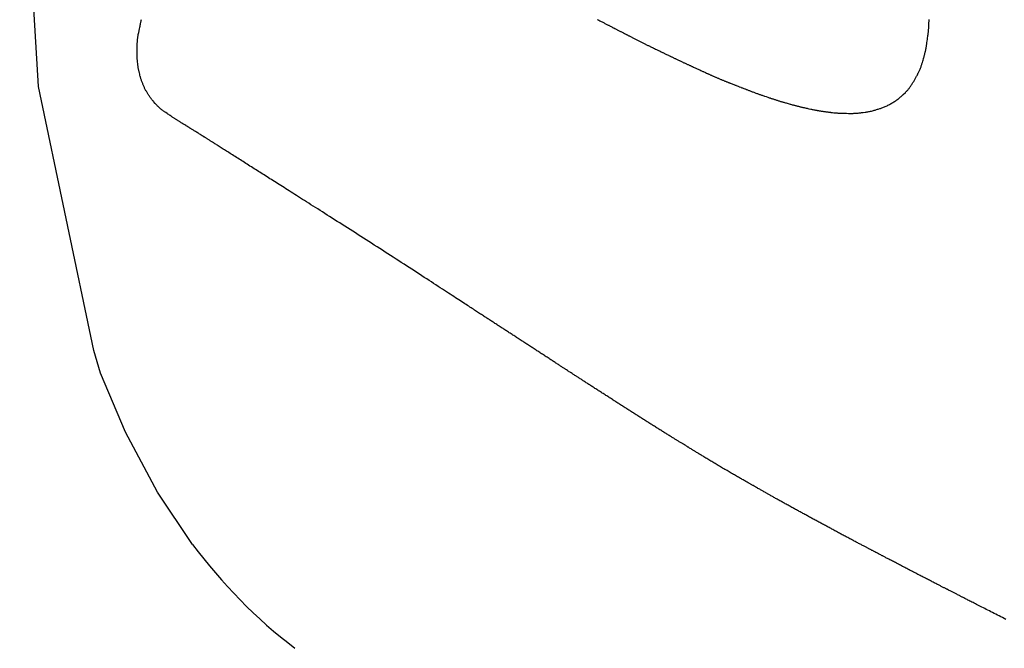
# Model space of a CAD drawing. Header units: millimetres. Extents: x -4577 to 1032787, y -66234 to 201209.
# Tile 77 of 256: x 3759.94 to 3761.84, y -8949.71 to -8948.5. Entities that reach past the tile are written whole.
import ezdxf

# ---------------------------------------------------------------- set-up
doc = ezdxf.new("R2010")
doc.units = ezdxf.units.MM
doc.linetypes.add('510_5_2OG_ELT_1004$0$11-07-22_DS_2OG$0$AUSGEZOGEN', pattern=[0])
doc.layers.add('510_5_2OG_ELT_1004$0$11-07-22_DS_2OG$0$EBENE_1', color=8, linetype='510_5_2OG_ELT_1004$0$11-07-22_DS_2OG$0$AUSGEZOGEN')

# ---------------------------------------------------------------- blocks, each defined once
blk = doc.blocks.new('510_5_2OG_ELT_1004')
at = {"layer": '510_5_2OG_ELT_1004$0$11-07-22_DS_2OG$0$EBENE_1'}
for p, q in [((3759.9747, -8948.5785), (3759.938, -8947.99)), ((3760.0814, -8949.0886), (3759.9747, -8948.5785)), ((3760.094, -8949.1323), (3760.0814, -8949.0886)), ((3760.1424, -8949.2465), (3760.094, -8949.1323)), ((3760.2045, -8949.3627), (3760.1424, -8949.2465)), ((3760.2721, -8949.4635), (3760.2045, -8949.3627))]:
    blk.add_line(p, q, dxfattribs=at)
for points in [[(3761.8446, -8949.6084), (3761.8413, -8949.6068), (3761.838, -8949.6051), (3761.8348, -8949.6034), (3761.8315, -8949.6017), (3761.8283, -8949.6001), (3761.8251, -8949.5985), (3761.822, -8949.5969), (3761.8189, -8949.5953), (3761.8158, -8949.5937), (3761.8128, -8949.5922), (3761.8098, -8949.5907), (3761.8069, -8949.5892), (3761.804, -8949.5877), (3761.8013, -8949.5863), (3761.7985, -8949.5849), (3761.7958, -8949.5835), (3761.7932, -8949.5822), (3761.7907, -8949.5809), (3761.7882, -8949.5796), (3761.7859, -8949.5784), (3761.7836, -8949.5772), (3761.7813, -8949.5761), (3761.7792, -8949.575), (3761.7771, -8949.5739), (3761.7752, -8949.5729), (3761.7733, -8949.572), (3761.7715, -8949.5711), (3761.7699, -8949.5702), (3761.7682, -8949.5694), (3761.7667, -8949.5686), (3761.7652, -8949.5678), (3761.7638, -8949.5671), (3761.7625, -8949.5664), (3761.7612, -8949.5658), (3761.76, -8949.5652), (3761.7589, -8949.5646), (3761.7578, -8949.564), (3761.7568, -8949.5635), (3761.7558, -8949.563), (3761.7548, -8949.5625), (3761.7531, -8949.5616), (3761.7515, -8949.5608), (3761.75, -8949.56), (3761.7486, -8949.5593), (3761.7473, -8949.5586), (3761.746, -8949.558), (3761.7448, -8949.5573), (3761.7435, -8949.5567), (3761.7423, -8949.5561), (3761.741, -8949.5554), (3761.7397, -8949.5547), (3761.7383, -8949.554), (3761.7369, -8949.5533), (3761.7353, -8949.5525), (3761.7337, -8949.5517), (3761.732, -8949.5508), (3761.7311, -8949.5503), (3761.7301, -8949.5498), (3761.7292, -8949.5493), (3761.7281, -8949.5488), (3761.7271, -8949.5483), (3761.726, -8949.5477), (3761.7249, -8949.5472), (3761.7237, -8949.5466), (3761.7225, -8949.5459), (3761.7212, -8949.5453), (3761.7199, -8949.5446), (3761.7186, -8949.5439), (3761.7172, -8949.5432), (3761.7157, -8949.5425), (3761.7142, -8949.5417), (3761.7127, -8949.5409), (3761.7111, -8949.5401), (3761.7094, -8949.5392), (3761.7077, -8949.5384), (3761.706, -8949.5375), (3761.7043, -8949.5366), (3761.7025, -8949.5357), (3761.7007, -8949.5347), (3761.6988, -8949.5338), (3761.6969, -8949.5328), (3761.695, -8949.5318), (3761.6931, -8949.5308), (3761.6911, -8949.5298), (3761.6891, -8949.5288), (3761.6871, -8949.5278), (3761.6851, -8949.5267), (3761.683, -8949.5257), (3761.681, -8949.5246), (3761.6789, -8949.5235), (3761.6768, -8949.5225), (3761.6747, -8949.5214), (3761.6726, -8949.5203), (3761.6705, -8949.5192), (3761.6683, -8949.5181), (3761.6662, -8949.517), (3761.6641, -8949.5159), (3761.6619, -8949.5148), (3761.6598, -8949.5137), (3761.6576, -8949.5126), (3761.6555, -8949.5114), (3761.6534, -8949.5103), (3761.6513, -8949.5092), (3761.6492, -8949.5081), (3761.6471, -8949.5071), (3761.645, -8949.506), (3761.6429, -8949.5049), (3761.6409, -8949.5038), (3761.6389, -8949.5028), (3761.6369, -8949.5018), (3761.6349, -8949.5007), (3761.633, -8949.4997), (3761.6311, -8949.4987), (3761.6292, -8949.4977), (3761.6274, -8949.4968), (3761.6256, -8949.4959), (3761.6238, -8949.4949), (3761.6221, -8949.494), (3761.6204, -8949.4932), (3761.6188, -8949.4923), (3761.6172, -8949.4915), (3761.6157, -8949.4907), (3761.6142, -8949.4899), (3761.6128, -8949.4892), (3761.6114, -8949.4884), (3761.6101, -8949.4878), (3761.6089, -8949.4871), (3761.6077, -8949.4865), (3761.6066, -8949.4859), (3761.6056, -8949.4854), (3761.6046, -8949.4848), (3761.6028, -8949.4839), (3761.6012, -8949.4831), (3761.5998, -8949.4824), (3761.5986, -8949.4817), (3761.5967, -8949.4807), (3761.5953, -8949.48), (3761.5936, -8949.4791), (3761.5915, -8949.478), (3761.5904, -8949.4774), (3761.5889, -8949.4767), (3761.588, -8949.4762), (3761.587, -8949.4756), (3761.5857, -8949.475), (3761.5844, -8949.4743), (3761.5819, -8949.473), (3761.581, -8949.4725), (3761.5801, -8949.472), (3761.5791, -8949.4715), (3761.578, -8949.4709), (3761.5769, -8949.4703), (3761.5757, -8949.4697), (3761.5745, -8949.4691), (3761.5732, -8949.4684), (3761.5719, -8949.4677), (3761.5706, -8949.467), (3761.5692, -8949.4663), (3761.5677, -8949.4655), (3761.5663, -8949.4648), (3761.5648, -8949.464), (3761.5632, -8949.4632), (3761.5617, -8949.4624), (3761.5601, -8949.4615), (3761.5584, -8949.4607), (3761.5568, -8949.4598), (3761.5551, -8949.4589), (3761.5534, -8949.458), (3761.5517, -8949.4571), (3761.55, -8949.4562), (3761.5482, -8949.4553), (3761.5465, -8949.4543), (3761.5447, -8949.4534), (3761.5429, -8949.4525), (3761.5411, -8949.4515), (3761.5393, -8949.4505), (3761.5375, -8949.4496), (3761.5357, -8949.4486), (3761.5339, -8949.4477), (3761.532, -8949.4467), (3761.5302, -8949.4457), (3761.5284, -8949.4448), (3761.5266, -8949.4438), (3761.5248, -8949.4428), (3761.523, -8949.4418), (3761.5212, -8949.4409), (3761.5194, -8949.4399), (3761.5175, -8949.4389), (3761.5157, -8949.438), (3761.5139, -8949.437), (3761.5121, -8949.436), (3761.5103, -8949.435), (3761.5085, -8949.4341), (3761.5067, -8949.4331), (3761.5049, -8949.4321), (3761.5031, -8949.4311), (3761.5013, -8949.4302), (3761.4995, -8949.4292), (3761.4977, -8949.4282), (3761.4958, -8949.4272), (3761.494, -8949.4263), (3761.4922, -8949.4253), (3761.4904, -8949.4243), (3761.4886, -8949.4233), (3761.4868, -8949.4223), (3761.485, -8949.4214), (3761.4832, -8949.4204), (3761.4814, -8949.4194), (3761.4796, -8949.4184), (3761.4778, -8949.4175), (3761.476, -8949.4165), (3761.4742, -8949.4155), (3761.4724, -8949.4145), (3761.4705, -8949.4135), (3761.4687, -8949.4126), (3761.4669, -8949.4116), (3761.4651, -8949.4106), (3761.4633, -8949.4096), (3761.4615, -8949.4086), (3761.4597, -8949.4077), (3761.4579, -8949.4067), (3761.4561, -8949.4057), (3761.4543, -8949.4047), (3761.4525, -8949.4037), (3761.4507, -8949.4028), (3761.4489, -8949.4018), (3761.4471, -8949.4008), (3761.4453, -8949.3998), (3761.4435, -8949.3988), (3761.4417, -8949.3978), (3761.4399, -8949.3968), (3761.4381, -8949.3959), (3761.4363, -8949.3949), (3761.4345, -8949.3939), (3761.4327, -8949.3929), (3761.4309, -8949.3919), (3761.4291, -8949.3909), (3761.4273, -8949.3899), (3761.4255, -8949.3889), (3761.4237, -8949.3879), (3761.4219, -8949.3869), (3761.4201, -8949.3859), (3761.4183, -8949.3849), (3761.4165, -8949.384), (3761.4148, -8949.383), (3761.413, -8949.382), (3761.4113, -8949.381), (3761.4095, -8949.38), (3761.4078, -8949.3791), (3761.4061, -8949.3781), (3761.4044, -8949.3772), (3761.4028, -8949.3763), (3761.4012, -8949.3754), (3761.3996, -8949.3745), (3761.398, -8949.3736), (3761.3964, -8949.3727), (3761.3949, -8949.3719), (3761.3934, -8949.371), (3761.392, -8949.3702), (3761.3906, -8949.3694), (3761.3892, -8949.3686), (3761.3879, -8949.3679), (3761.3866, -8949.3671), (3761.3853, -8949.3664), (3761.3841, -8949.3658), (3761.383, -8949.3651), (3761.3818, -8949.3645), (3761.3808, -8949.3639), (3761.3798, -8949.3633), (3761.3788, -8949.3628), (3761.3771, -8949.3618), (3761.3755, -8949.3609), (3761.3741, -8949.3601), (3761.3729, -8949.3594), (3761.3718, -8949.3588), (3761.3701, -8949.3578), (3761.3688, -8949.3571), (3761.367, -8949.356), (3761.3655, -8949.3552), (3761.3646, -8949.3547), (3761.3625, -8949.3535), (3761.3616, -8949.353), (3761.3606, -8949.3524), (3761.3593, -8949.3517), (3761.3579, -8949.3509), (3761.3563, -8949.35), (3761.3554, -8949.3495), (3761.3545, -8949.349), (3761.3535, -8949.3484), (3761.3524, -8949.3478), (3761.3513, -8949.3472), (3761.3501, -8949.3465), (3761.3489, -8949.3458), (3761.3475, -8949.3451), (3761.3462, -8949.3443), (3761.3447, -8949.3435), (3761.3432, -8949.3426), (3761.3417, -8949.3417), (3761.3401, -8949.3408), (3761.3385, -8949.3399), (3761.3368, -8949.339), (3761.3351, -8949.338), (3761.3333, -8949.337), (3761.3315, -8949.3359), (3761.3297, -8949.3349), (3761.3278, -8949.3338), (3761.3259, -8949.3327), (3761.324, -8949.3316), (3761.322, -8949.3305), (3761.32, -8949.3293), (3761.318, -8949.3282), (3761.316, -8949.327), (3761.3139, -8949.3258), (3761.3118, -8949.3246), (3761.3098, -8949.3234), (3761.3077, -8949.3222), (3761.3056, -8949.321), (3761.3035, -8949.3197), (3761.3013, -8949.3185), (3761.2992, -8949.3173), (3761.2971, -8949.316), (3761.295, -8949.3148), (3761.2929, -8949.3135), (3761.2908, -8949.3123), (3761.2887, -8949.311), (3761.2866, -8949.3098), (3761.2845, -8949.3085), (3761.2824, -8949.3073), (3761.2804, -8949.306), (3761.2783, -8949.3048), (3761.2763, -8949.3036), (3761.2743, -8949.3024), (3761.2723, -8949.3012), (3761.2704, -8949.3), (3761.2685, -8949.2989), (3761.2666, -8949.2977), (3761.2647, -8949.2966), (3761.2629, -8949.2955), (3761.2611, -8949.2944), (3761.2594, -8949.2933), (3761.2576, -8949.2923), (3761.256, -8949.2912), (3761.2543, -8949.2902), (3761.2527, -8949.2893), (3761.2512, -8949.2883), (3761.2497, -8949.2874), (3761.2483, -8949.2865), (3761.2469, -8949.2857), (3761.2455, -8949.2849), (3761.2443, -8949.2841), (3761.2431, -8949.2833), (3761.2419, -8949.2826), (3761.2408, -8949.2819), (3761.2397, -8949.2813), (3761.2388, -8949.2807), (3761.2378, -8949.2801), (3761.2361, -8949.279), (3761.2346, -8949.2781), (3761.2332, -8949.2773), (3761.232, -8949.2765), (3761.2309, -8949.2758), (3761.2299, -8949.2753), (3761.2283, -8949.2743), (3761.227, -8949.2734), (3761.2258, -8949.2727), (3761.2247, -8949.272), (3761.2234, -8949.2713), (3761.2212, -8949.2699), (3761.2203, -8949.2694), (3761.2194, -8949.2688), (3761.2182, -8949.2681), (3761.217, -8949.2673), (3761.2156, -8949.2665), (3761.2133, -8949.265), (3761.2124, -8949.2645), (3761.2115, -8949.2639), (3761.2105, -8949.2633), (3761.2095, -8949.2627), (3761.2085, -8949.2621), (3761.2074, -8949.2614), (3761.2062, -8949.2607), (3761.205, -8949.2599), (3761.2038, -8949.2592), (3761.2025, -8949.2584), (3761.2011, -8949.2576), (3761.1998, -8949.2567), (3761.1984, -8949.2559), (3761.1969, -8949.255), (3761.1955, -8949.2541), (3761.194, -8949.2532), (3761.1925, -8949.2522), (3761.1909, -8949.2512), (3761.1893, -8949.2503), (3761.1877, -8949.2493), (3761.1861, -8949.2483), (3761.1844, -8949.2472), (3761.1827, -8949.2462), (3761.181, -8949.2452), (3761.1793, -8949.2441), (3761.1776, -8949.243), (3761.1759, -8949.2419), (3761.1741, -8949.2409), (3761.1724, -8949.2398), (3761.1706, -8949.2387), (3761.1688, -8949.2376), (3761.1671, -8949.2365), (3761.1653, -8949.2353), (3761.1635, -8949.2342), (3761.1617, -8949.2331), (3761.16, -8949.232), (3761.1582, -8949.2309), (3761.1564, -8949.2298), (3761.1546, -8949.2286), (3761.1529, -8949.2275), (3761.1511, -8949.2264), (3761.1493, -8949.2253), (3761.1475, -8949.2242), (3761.1458, -8949.223), (3761.144, -8949.2219), (3761.1422, -8949.2208), (3761.1405, -8949.2197), (3761.1387, -8949.2185), (3761.1369, -8949.2174), (3761.1351, -8949.2163), (3761.1334, -8949.2152), (3761.1316, -8949.214), (3761.1298, -8949.2129), (3761.1281, -8949.2118), (3761.1263, -8949.2106), (3761.1245, -8949.2095), (3761.1228, -8949.2084), (3761.121, -8949.2073), (3761.1192, -8949.2061), (3761.1174, -8949.205), (3761.1157, -8949.2039), (3761.1139, -8949.2027), (3761.1121, -8949.2016), (3761.1104, -8949.2005), (3761.1086, -8949.1993), (3761.1068, -8949.1982), (3761.1051, -8949.1971), (3761.1033, -8949.1959), (3761.1015, -8949.1948), (3761.0998, -8949.1937), (3761.098, -8949.1926), (3761.0962, -8949.1914), (3761.0945, -8949.1903), (3761.0927, -8949.1892), (3761.0909, -8949.188), (3761.0892, -8949.1869), (3761.0874, -8949.1858), (3761.0856, -8949.1846), (3761.0839, -8949.1835), (3761.0821, -8949.1824), (3761.0803, -8949.1812), (3761.0786, -8949.1801), (3761.0768, -8949.179), (3761.075, -8949.1778), (3761.0733, -8949.1767), (3761.0715, -8949.1756), (3761.0697, -8949.1744), (3761.068, -8949.1733), (3761.0662, -8949.1722), (3761.0644, -8949.171), (3761.0627, -8949.1699), (3761.0609, -8949.1688), (3761.0591, -8949.1676), (3761.0574, -8949.1665), (3761.0556, -8949.1654), (3761.0538, -8949.1642), (3761.0521, -8949.1631), (3761.0503, -8949.162), (3761.0486, -8949.1608), (3761.0469, -8949.1597), (3761.0451, -8949.1586), (3761.0434, -8949.1575), (3761.0417, -8949.1564), (3761.0401, -8949.1553), (3761.0384, -8949.1543), (3761.0368, -8949.1532), (3761.0352, -8949.1522), (3761.0336, -8949.1511), (3761.032, -8949.1501), (3761.0305, -8949.1491), (3761.029, -8949.1482), (3761.0275, -8949.1472), (3761.0261, -8949.1463), (3761.0247, -8949.1454), (3761.0233, -8949.1445), (3761.022, -8949.1436), (3761.0208, -8949.1428), (3761.0195, -8949.142), (3761.0183, -8949.1413), (3761.0172, -8949.1405), (3761.0161, -8949.1398), (3761.0151, -8949.1392), (3761.0141, -8949.1385), (3761.0132, -8949.1379), (3761.0115, -8949.1368), (3761.0101, -8949.1359), (3761.0088, -8949.1351), (3761.0078, -8949.1344), (3761.0061, -8949.1333), (3761.0044, -8949.1322), (3761.003, -8949.1313), (3761.0021, -8949.1307), (3761.0007, -8949.1298), (3760.9998, -8949.1292), (3760.9987, -8949.1285), (3760.9974, -8949.1277), (3760.9951, -8949.1262), (3760.9942, -8949.1256), (3760.9933, -8949.125), (3760.9923, -8949.1243), (3760.9912, -8949.1236), (3760.9901, -8949.1229), (3760.9889, -8949.1222), (3760.9877, -8949.1214), (3760.9865, -8949.1206), (3760.9852, -8949.1197), (3760.9838, -8949.1188), (3760.9824, -8949.1179), (3760.981, -8949.117), (3760.9795, -8949.1161), (3760.978, -8949.1151), (3760.9765, -8949.1141), (3760.9749, -8949.1131), (3760.9733, -8949.112), (3760.9717, -8949.111), (3760.97, -8949.1099), (3760.9684, -8949.1088), (3760.9667, -8949.1077), (3760.9649, -8949.1066), (3760.9632, -8949.1055), (3760.9615, -8949.1043), (3760.9597, -8949.1032), (3760.9579, -8949.102), (3760.9561, -8949.1009), (3760.9543, -8949.0997), (3760.9525, -8949.0985), (3760.9507, -8949.0974), (3760.9489, -8949.0962), (3760.9471, -8949.095), (3760.9453, -8949.0939), (3760.9435, -8949.0927), (3760.9417, -8949.0915), (3760.9399, -8949.0903), (3760.9381, -8949.0892), (3760.9363, -8949.088), (3760.9345, -8949.0868), (3760.9327, -8949.0856), (3760.9309, -8949.0845), (3760.9291, -8949.0833), (3760.9273, -8949.0821), (3760.9255, -8949.081), (3760.9237, -8949.0798), (3760.9219, -8949.0786), (3760.9201, -8949.0775), (3760.9183, -8949.0763), (3760.9165, -8949.0751), (3760.9147, -8949.074), (3760.9129, -8949.0728), (3760.9112, -8949.0716), (3760.9094, -8949.0705), (3760.9076, -8949.0693), (3760.9058, -8949.0682), (3760.904, -8949.067), (3760.9023, -8949.0659), (3760.9005, -8949.0647), (3760.8987, -8949.0635), (3760.897, -8949.0624), (3760.8952, -8949.0613), (3760.8934, -8949.0601), (3760.8917, -8949.059), (3760.8899, -8949.0578), (3760.8882, -8949.0567), (3760.8864, -8949.0555), (3760.8847, -8949.0544), (3760.8829, -8949.0533), (3760.8812, -8949.0521), (3760.8794, -8949.051), (3760.8777, -8949.0499), (3760.876, -8949.0487), (3760.8742, -8949.0476), (3760.8725, -8949.0465), (3760.8708, -8949.0454), (3760.869, -8949.0442), (3760.8673, -8949.0431), (3760.8656, -8949.042), (3760.8639, -8949.0409), (3760.8621, -8949.0397), (3760.8604, -8949.0386), (3760.8587, -8949.0375), (3760.857, -8949.0364), (3760.8552, -8949.0353), (3760.8535, -8949.0341), (3760.8518, -8949.033), (3760.8501, -8949.0319), (3760.8484, -8949.0308), (3760.8466, -8949.0297), (3760.8449, -8949.0285), (3760.8432, -8949.0274), (3760.8415, -8949.0263), (3760.8398, -8949.0252), (3760.838, -8949.0241), (3760.8363, -8949.0229), (3760.8345, -8949.0218), (3760.8328, -8949.0206), (3760.831, -8949.0195), (3760.8291, -8949.0183), (3760.8273, -8949.0171), (3760.8254, -8949.0158), (3760.8234, -8949.0146), (3760.8215, -8949.0133), (3760.8194, -8949.012), (3760.8174, -8949.0106), (3760.8152, -8949.0092), (3760.813, -8949.0078), (3760.8108, -8949.0063), (3760.8085, -8949.0048), (3760.8061, -8949.0033), (3760.8036, -8949.0017), (3760.8011, -8949), (3760.7985, -8948.9983), (3760.7958, -8948.9965), (3760.793, -8948.9947), (3760.7901, -8948.9928), (3760.7871, -8948.9909), (3760.784, -8948.9889), (3760.7808, -8948.9868), (3760.7775, -8948.9846), (3760.7741, -8948.9824), (3760.7705, -8948.9801), (3760.7669, -8948.9777), (3760.7631, -8948.9753), (3760.7592, -8948.9728), (3760.7553, -8948.9702), (3760.7512, -8948.9675), (3760.747, -8948.9648), (3760.7428, -8948.9621), (3760.7384, -8948.9593), (3760.734, -8948.9564), (3760.7295, -8948.9535), (3760.725, -8948.9505), (3760.7203, -8948.9475), (3760.7156, -8948.9444), (3760.7108, -8948.9413), (3760.706, -8948.9382), (3760.7011, -8948.935), (3760.6962, -8948.9318), (3760.6912, -8948.9286), (3760.6861, -8948.9253), (3760.6811, -8948.922), (3760.6759, -8948.9187), (3760.6708, -8948.9154), (3760.6656, -8948.9121), (3760.6604, -8948.9087), (3760.6552, -8948.9054), (3760.65, -8948.902), (3760.6447, -8948.8986), (3760.6395, -8948.8952), (3760.6342, -8948.8919), (3760.629, -8948.8885), (3760.6237, -8948.8851), (3760.6184, -8948.8817), (3760.6132, -8948.8784), (3760.608, -8948.875), (3760.6027, -8948.8717), (3760.5975, -8948.8683), (3760.5923, -8948.865), (3760.5872, -8948.8617), (3760.582, -8948.8584), (3760.5769, -8948.8552), (3760.5718, -8948.8519), (3760.5668, -8948.8487), (3760.5618, -8948.8455), (3760.5568, -8948.8424), (3760.5518, -8948.8392), (3760.547, -8948.8361), (3760.5421, -8948.833), (3760.5373, -8948.83), (3760.5326, -8948.827), (3760.5279, -8948.824), (3760.5233, -8948.8211), (3760.5187, -8948.8182), (3760.5142, -8948.8153), (3760.5098, -8948.8125), (3760.5054, -8948.8097), (3760.5011, -8948.807), (3760.4969, -8948.8044), (3760.4928, -8948.8017), (3760.4888, -8948.7992), (3760.4848, -8948.7967), (3760.4809, -8948.7942), (3760.4771, -8948.7918), (3760.4734, -8948.7894), (3760.4697, -8948.7871), (3760.4662, -8948.7848), (3760.4627, -8948.7826), (3760.4592, -8948.7804), (3760.4558, -8948.7783), (3760.4525, -8948.7762), (3760.4492, -8948.7741), (3760.446, -8948.7721), (3760.4429, -8948.7701), (3760.4398, -8948.7681), (3760.4367, -8948.7661), (3760.4337, -8948.7642), (3760.4307, -8948.7623), (3760.4277, -8948.7605), (3760.4248, -8948.7586), (3760.4219, -8948.7568), (3760.4191, -8948.755), (3760.4163, -8948.7532), (3760.4134, -8948.7514), (3760.4107, -8948.7496), (3760.4079, -8948.7479), (3760.4051, -8948.7461), (3760.4024, -8948.7444), (3760.3997, -8948.7427), (3760.3969, -8948.7409), (3760.3942, -8948.7392), (3760.3915, -8948.7375), (3760.3888, -8948.7357), (3760.386, -8948.734), (3760.3833, -8948.7323), (3760.3806, -8948.7306), (3760.3779, -8948.7289), (3760.3752, -8948.7272), (3760.3726, -8948.7255), (3760.3699, -8948.7238), (3760.3673, -8948.7221), (3760.3647, -8948.7205), (3760.3621, -8948.7188), (3760.3595, -8948.7172), (3760.357, -8948.7156), (3760.3545, -8948.714), (3760.352, -8948.7125), (3760.3496, -8948.7109), (3760.3472, -8948.7094), (3760.3449, -8948.7079), (3760.3425, -8948.7064), (3760.3403, -8948.705), (3760.338, -8948.7036), (3760.3358, -8948.7022), (3760.3337, -8948.7008), (3760.3316, -8948.6995), (3760.3296, -8948.6982), (3760.3276, -8948.697), (3760.3257, -8948.6958), (3760.3238, -8948.6946), (3760.322, -8948.6934), (3760.3203, -8948.6923), (3760.3186, -8948.6913), (3760.317, -8948.6903), (3760.3155, -8948.6893), (3760.314, -8948.6883), (3760.3125, -8948.6874), (3760.3111, -8948.6865), (3760.3098, -8948.6857), (3760.3085, -8948.6849), (3760.3073, -8948.6841), (3760.3061, -8948.6833), (3760.3049, -8948.6826), (3760.3038, -8948.6818), (3760.3027, -8948.6812), (3760.3016, -8948.6805), (3760.3006, -8948.6798), (3760.2996, -8948.6792), (3760.2986, -8948.6786), (3760.2977, -8948.678), (3760.2967, -8948.6774), (3760.2958, -8948.6768), (3760.295, -8948.6763), (3760.2941, -8948.6757), (3760.2924, -8948.6747), (3760.2908, -8948.6737), (3760.2892, -8948.6726), (3760.2876, -8948.6716), (3760.2859, -8948.6706), (3760.2843, -8948.6696), (3760.2828, -8948.6686), (3760.2812, -8948.6677), (3760.2797, -8948.6667), (3760.2782, -8948.6658), (3760.2767, -8948.6649), (3760.2753, -8948.664), (3760.2739, -8948.6631), (3760.2726, -8948.6623), (3760.2713, -8948.6616), (3760.2701, -8948.6608), (3760.269, -8948.6601), (3760.268, -8948.6595), (3760.2671, -8948.6589), (3760.2654, -8948.6579), (3760.2641, -8948.6571), (3760.263, -8948.6564), (3760.2614, -8948.6554), (3760.2602, -8948.6547), (3760.2591, -8948.654), (3760.257, -8948.6527), (3760.256, -8948.6521), (3760.2549, -8948.6514), (3760.2536, -8948.6506), (3760.2513, -8948.6492), (3760.2505, -8948.6487), (3760.2496, -8948.6481), (3760.2487, -8948.6475), (3760.2477, -8948.6469), (3760.2467, -8948.6463), (3760.2457, -8948.6457), (3760.2447, -8948.6451), (3760.2437, -8948.6444), (3760.2427, -8948.6438), (3760.2416, -8948.6431), (3760.2406, -8948.6424), (3760.2395, -8948.6417), (3760.2384, -8948.6411), (3760.2374, -8948.6404), (3760.2364, -8948.6397), (3760.2354, -8948.639), (3760.2344, -8948.6384), (3760.2334, -8948.6377), (3760.2324, -8948.6371), (3760.2315, -8948.6365), (3760.2306, -8948.6359), (3760.229, -8948.6348), (3760.2275, -8948.6338), (3760.2263, -8948.633), (3760.2244, -8948.6318), (3760.223, -8948.6308), (3760.2203, -8948.629), (3760.219, -8948.6281), (3760.2181, -8948.6276), (3760.2171, -8948.6269), (3760.216, -8948.6261), (3760.2148, -8948.6253), (3760.2135, -8948.6243), (3760.2122, -8948.6233), (3760.2108, -8948.6222), (3760.2094, -8948.6211), (3760.2081, -8948.6199), (3760.2068, -8948.6187), (3760.2056, -8948.6175), (3760.2045, -8948.6164), (3760.2035, -8948.6152), (3760.2025, -8948.6142), (3760.2017, -8948.6133), (3760.1999, -8948.6112), (3760.197, -8948.6079), (3760.1958, -8948.6066), (3760.1951, -8948.6058), (3760.1943, -8948.6048), (3760.1935, -8948.6039), (3760.1927, -8948.6028), (3760.1919, -8948.6018), (3760.191, -8948.6007), (3760.1902, -8948.5996), (3760.1895, -8948.5984), (3760.1887, -8948.5973), (3760.1879, -8948.5961), (3760.1872, -8948.595), (3760.1865, -8948.5938), (3760.1858, -8948.5926), (3760.185, -8948.5914), (3760.1843, -8948.5903), (3760.1836, -8948.5891), (3760.1829, -8948.5879), (3760.1822, -8948.5867), (3760.1815, -8948.5855), (3760.1809, -8948.5843), (3760.1802, -8948.5831), (3760.1796, -8948.5818), (3760.1791, -8948.5806), (3760.1785, -8948.5793), (3760.1779, -8948.5781), (3760.1774, -8948.5768), (3760.1769, -8948.5755), (3760.1763, -8948.5742), (3760.1758, -8948.573), (3760.1753, -8948.5717), (3760.1748, -8948.5704), (3760.1743, -8948.5691), (3760.1738, -8948.5678), (3760.1733, -8948.5666), (3760.1729, -8948.5653), (3760.1724, -8948.564), (3760.172, -8948.5626), (3760.1716, -8948.5614), (3760.1713, -8948.5601), (3760.171, -8948.559), (3760.1705, -8948.5569), (3760.17, -8948.5551), (3760.1694, -8948.5524), (3760.1689, -8948.5507), (3760.1687, -8948.5497), (3760.1684, -8948.5485), (3760.1681, -8948.5473), (3760.1679, -8948.5459), (3760.1676, -8948.5446), (3760.1674, -8948.5432), (3760.1671, -8948.5418), (3760.167, -8948.5405), (3760.1668, -8948.5392), (3760.1666, -8948.538), (3760.1664, -8948.536), (3760.1662, -8948.5342), (3760.1659, -8948.5316), (3760.1657, -8948.5298), (3760.1656, -8948.5288), (3760.1655, -8948.5275), (3760.1654, -8948.5262), (3760.1653, -8948.5249), (3760.1652, -8948.5235), (3760.1651, -8948.522), (3760.1651, -8948.5206), (3760.165, -8948.5192), (3760.165, -8948.5178), (3760.165, -8948.5165), (3760.165, -8948.5152), (3760.165, -8948.5141), (3760.165, -8948.5122), (3760.1651, -8948.5107), (3760.1651, -8948.5079), (3760.1651, -8948.5068), (3760.1651, -8948.5044), (3760.1651, -8948.5032), (3760.1652, -8948.5018), (3760.1652, -8948.5002), (3760.1653, -8948.4974), (3760.1653, -8948.4963), (3760.1653, -8948.4953), (3760.1654, -8948.4942), (3760.1655, -8948.4932), (3760.1655, -8948.4921), (3760.1656, -8948.4909), (3760.1657, -8948.4898), (3760.1658, -8948.4887), (3760.1659, -8948.4875), (3760.1661, -8948.4864), (3760.1662, -8948.4853), (3760.1664, -8948.4842), (3760.1665, -8948.4831), (3760.1667, -8948.482), (3760.1669, -8948.481), (3760.1671, -8948.4799), (3760.1674, -8948.478), (3760.1678, -8948.4762), (3760.1681, -8948.4745), (3760.1684, -8948.4731), (3760.1687, -8948.472), (3760.169, -8948.4702), (3760.1697, -8948.467), (3760.1701, -8948.4648), (3760.1704, -8948.4637), (3760.1707, -8948.4623), (3760.171, -8948.4606), (3760.1712, -8948.4596), (3760.1714, -8948.4585), (3760.1717, -8948.4574), (3760.1719, -8948.4562), (3760.1722, -8948.4549), (3760.1725, -8948.4536), (3760.1728, -8948.4522), (3760.1732, -8948.4508), (3760.1735, -8948.4493)], [(3761.0547, -8948.4489), (3761.0563, -8948.4497), (3761.0579, -8948.4506), (3761.0595, -8948.4514), (3761.061, -8948.4522), (3761.0625, -8948.453), (3761.064, -8948.4537), (3761.0655, -8948.4545), (3761.0669, -8948.4552), (3761.0683, -8948.4559), (3761.0696, -8948.4566), (3761.0709, -8948.4573), (3761.0722, -8948.458), (3761.0734, -8948.4586), (3761.0746, -8948.4592), (3761.0757, -8948.4598), (3761.0768, -8948.4604), (3761.0778, -8948.4609), (3761.0788, -8948.4614), (3761.0797, -8948.4619), (3761.0815, -8948.4628), (3761.083, -8948.4636), (3761.0844, -8948.4643), (3761.0857, -8948.465), (3761.0868, -8948.4655), (3761.0886, -8948.4665), (3761.0901, -8948.4673), (3761.0913, -8948.4679), (3761.0924, -8948.4684), (3761.0934, -8948.469), (3761.0944, -8948.4695), (3761.0956, -8948.4701), (3761.0969, -8948.4708), (3761.0985, -8948.4716), (3761.0994, -8948.4721), (3761.1004, -8948.4726), (3761.1015, -8948.4731), (3761.1027, -8948.4738), (3761.104, -8948.4745), (3761.1055, -8948.4752), (3761.1071, -8948.476), (3761.1088, -8948.4769), (3761.1097, -8948.4774), (3761.1106, -8948.4779), (3761.1116, -8948.4784), (3761.1126, -8948.4789), (3761.1136, -8948.4794), (3761.1146, -8948.4799), (3761.1157, -8948.4805), (3761.1168, -8948.481), (3761.1179, -8948.4816), (3761.119, -8948.4822), (3761.1202, -8948.4828), (3761.1213, -8948.4834), (3761.1225, -8948.484), (3761.1237, -8948.4846), (3761.1249, -8948.4852), (3761.1261, -8948.4858), (3761.1273, -8948.4864), (3761.1286, -8948.4871), (3761.1298, -8948.4877), (3761.1311, -8948.4883), (3761.1323, -8948.489), (3761.1336, -8948.4896), (3761.1349, -8948.4903), (3761.1362, -8948.4909), (3761.1374, -8948.4916), (3761.1387, -8948.4922), (3761.14, -8948.4928), (3761.1413, -8948.4935), (3761.1426, -8948.4941), (3761.1439, -8948.4947), (3761.1451, -8948.4954), (3761.1464, -8948.496), (3761.1477, -8948.4966), (3761.1489, -8948.4972), (3761.1502, -8948.4979), (3761.1514, -8948.4985), (3761.1526, -8948.4991), (3761.1538, -8948.4996), (3761.155, -8948.5002), (3761.1561, -8948.5008), (3761.1573, -8948.5013), (3761.1584, -8948.5019), (3761.1595, -8948.5024), (3761.1606, -8948.503), (3761.1617, -8948.5035), (3761.1627, -8948.504), (3761.1637, -8948.5045), (3761.1647, -8948.5049), (3761.1656, -8948.5054), (3761.1674, -8948.5063), (3761.169, -8948.5071), (3761.1706, -8948.5078), (3761.1719, -8948.5084), (3761.1731, -8948.509), (3761.175, -8948.5099), (3761.1764, -8948.5106), (3761.1782, -8948.5115), (3761.1806, -8948.5126), (3761.1816, -8948.5131), (3761.1839, -8948.5142), (3761.185, -8948.5147), (3761.1861, -8948.5153), (3761.1875, -8948.5159), (3761.1889, -8948.5167), (3761.1905, -8948.5174), (3761.1922, -8948.5183), (3761.1931, -8948.5187), (3761.1941, -8948.5191), (3761.195, -8948.5196), (3761.196, -8948.5201), (3761.197, -8948.5205), (3761.198, -8948.521), (3761.1991, -8948.5215), (3761.2001, -8948.522), (3761.2012, -8948.5226), (3761.2023, -8948.5231), (3761.2034, -8948.5236), (3761.2046, -8948.5242), (3761.2057, -8948.5247), (3761.2069, -8948.5253), (3761.208, -8948.5258), (3761.2092, -8948.5264), (3761.2104, -8948.5269), (3761.2116, -8948.5275), (3761.2128, -8948.5281), (3761.2139, -8948.5286), (3761.2151, -8948.5292), (3761.2163, -8948.5298), (3761.2175, -8948.5303), (3761.2188, -8948.5309), (3761.2199, -8948.5315), (3761.2211, -8948.532), (3761.2223, -8948.5326), (3761.2235, -8948.5331), (3761.2247, -8948.5337), (3761.2259, -8948.5342), (3761.227, -8948.5348), (3761.2282, -8948.5353), (3761.2293, -8948.5358), (3761.2304, -8948.5363), (3761.2315, -8948.5368), (3761.2326, -8948.5374), (3761.2337, -8948.5378), (3761.2347, -8948.5383), (3761.2357, -8948.5388), (3761.2368, -8948.5393), (3761.2377, -8948.5397), (3761.2387, -8948.5402), (3761.2405, -8948.541), (3761.2422, -8948.5418), (3761.2438, -8948.5425), (3761.2453, -8948.5432), (3761.2466, -8948.5438), (3761.2478, -8948.5443), (3761.2497, -8948.5452), (3761.2511, -8948.5459), (3761.2528, -8948.5466), (3761.2551, -8948.5477), (3761.2562, -8948.5482), (3761.2578, -8948.549), (3761.2588, -8948.5494), (3761.2599, -8948.5499), (3761.2611, -8948.5505), (3761.2625, -8948.5511), (3761.264, -8948.5518), (3761.2657, -8948.5526), (3761.2674, -8948.5534), (3761.2683, -8948.5538), (3761.2693, -8948.5542), (3761.2702, -8948.5546), (3761.2712, -8948.5551), (3761.2722, -8948.5555), (3761.2732, -8948.556), (3761.2743, -8948.5565), (3761.2753, -8948.5569), (3761.2764, -8948.5574), (3761.2775, -8948.5579), (3761.2786, -8948.5584), (3761.2797, -8948.5589), (3761.2808, -8948.5594), (3761.2819, -8948.5599), (3761.2831, -8948.5603), (3761.2842, -8948.5608), (3761.2854, -8948.5613), (3761.2865, -8948.5618), (3761.2877, -8948.5623), (3761.2889, -8948.5628), (3761.29, -8948.5633), (3761.2912, -8948.5638), (3761.2924, -8948.5643), (3761.2935, -8948.5648), (3761.2947, -8948.5653), (3761.2958, -8948.5657), (3761.297, -8948.5662), (3761.2981, -8948.5667), (3761.2992, -8948.5671), (3761.3004, -8948.5676), (3761.3015, -8948.568), (3761.3026, -8948.5685), (3761.3037, -8948.5689), (3761.3047, -8948.5694), (3761.3058, -8948.5698), (3761.3069, -8948.5702), (3761.3079, -8948.5706), (3761.3089, -8948.571), (3761.3099, -8948.5714), (3761.3109, -8948.5718), (3761.3118, -8948.5722), (3761.3137, -8948.5729), (3761.3154, -8948.5736), (3761.3171, -8948.5742), (3761.3186, -8948.5748), (3761.32, -8948.5754), (3761.3213, -8948.5759), (3761.3224, -8948.5763), (3761.3235, -8948.5767), (3761.3254, -8948.5775), (3761.3269, -8948.578), (3761.3282, -8948.5785), (3761.3293, -8948.579), (3761.3321, -8948.5801), (3761.3331, -8948.5805), (3761.3341, -8948.5809), (3761.3353, -8948.5813), (3761.3366, -8948.5818), (3761.3381, -8948.5824), (3761.3398, -8948.5831), (3761.3407, -8948.5834), (3761.3417, -8948.5838), (3761.3428, -8948.5843), (3761.3439, -8948.5847), (3761.3451, -8948.5851), (3761.3463, -8948.5856), (3761.3476, -8948.5861), (3761.3489, -8948.5866), (3761.3502, -8948.5871), (3761.3516, -8948.5876), (3761.353, -8948.5882), (3761.3544, -8948.5887), (3761.3558, -8948.5892), (3761.3573, -8948.5898), (3761.3587, -8948.5903), (3761.3601, -8948.5908), (3761.3616, -8948.5913), (3761.363, -8948.5919), (3761.3645, -8948.5924), (3761.3659, -8948.5929), (3761.3672, -8948.5933), (3761.3686, -8948.5938), (3761.3699, -8948.5943), (3761.3711, -8948.5947), (3761.3723, -8948.5951), (3761.3735, -8948.5955), (3761.3746, -8948.5959), (3761.3765, -8948.5966), (3761.3781, -8948.5971), (3761.3812, -8948.5982), (3761.3845, -8948.5993), (3761.3857, -8948.5997), (3761.3872, -8948.6002), (3761.389, -8948.6008), (3761.39, -8948.6012), (3761.3911, -8948.6015), (3761.3922, -8948.6019), (3761.3934, -8948.6023), (3761.3946, -8948.6027), (3761.3959, -8948.6031), (3761.3971, -8948.6035), (3761.3985, -8948.604), (3761.3998, -8948.6044), (3761.4012, -8948.6048), (3761.4025, -8948.6053), (3761.4039, -8948.6057), (3761.4053, -8948.6061), (3761.4066, -8948.6065), (3761.408, -8948.6069), (3761.4093, -8948.6073), (3761.4106, -8948.6077), (3761.4119, -8948.6081), (3761.4131, -8948.6085), (3761.4143, -8948.6088), (3761.4155, -8948.6091), (3761.4166, -8948.6095), (3761.4185, -8948.61), (3761.4202, -8948.6105), (3761.4216, -8948.6109), (3761.4239, -8948.6115), (3761.4274, -8948.6125), (3761.4286, -8948.6129), (3761.43, -8948.6133), (3761.4318, -8948.6138), (3761.4328, -8948.6141), (3761.4338, -8948.6143), (3761.4349, -8948.6146), (3761.4361, -8948.6149), (3761.4372, -8948.6153), (3761.4384, -8948.6156), (3761.4397, -8948.6159), (3761.4409, -8948.6162), (3761.4422, -8948.6166), (3761.4435, -8948.6169), (3761.4448, -8948.6172), (3761.446, -8948.6175), (3761.4473, -8948.6178), (3761.4486, -8948.6182), (3761.4499, -8948.6184), (3761.4511, -8948.6187), (3761.4523, -8948.619), (3761.4535, -8948.6193), (3761.4547, -8948.6195), (3761.4558, -8948.6198), (3761.4568, -8948.62), (3761.4587, -8948.6204), (3761.4604, -8948.6208), (3761.4618, -8948.6211), (3761.4641, -8948.6216), (3761.4676, -8948.6223), (3761.4687, -8948.6225), (3761.4701, -8948.6228), (3761.4717, -8948.6232), (3761.4736, -8948.6236), (3761.4746, -8948.6238), (3761.4757, -8948.624), (3761.4768, -8948.6242), (3761.4779, -8948.6244), (3761.4791, -8948.6246), (3761.4802, -8948.6248), (3761.4814, -8948.6251), (3761.4826, -8948.6253), (3761.4838, -8948.6255), (3761.485, -8948.6257), (3761.4862, -8948.6259), (3761.4874, -8948.6261), (3761.4886, -8948.6262), (3761.4898, -8948.6264), (3761.4909, -8948.6266), (3761.492, -8948.6267), (3761.4931, -8948.6269), (3761.4951, -8948.6271), (3761.4969, -8948.6274), (3761.4984, -8948.6276), (3761.5007, -8948.6278), (3761.5019, -8948.628), (3761.5054, -8948.6284), (3761.5065, -8948.6286), (3761.5079, -8948.6287), (3761.5095, -8948.6289), (3761.5122, -8948.6292), (3761.5132, -8948.6293), (3761.5143, -8948.6294), (3761.5153, -8948.6295), (3761.5164, -8948.6296), (3761.5175, -8948.6297), (3761.5186, -8948.6298), (3761.5197, -8948.6299), (3761.5208, -8948.63), (3761.522, -8948.63), (3761.5231, -8948.6301), (3761.5242, -8948.6302), (3761.5252, -8948.6302), (3761.5263, -8948.6302), (3761.5273, -8948.6303), (3761.5293, -8948.6303), (3761.5311, -8948.6304), (3761.5327, -8948.6304), (3761.5341, -8948.6304), (3761.5369, -8948.6304), (3761.5404, -8948.6305), (3761.5415, -8948.6305), (3761.5428, -8948.6305), (3761.5443, -8948.6305), (3761.546, -8948.6305), (3761.5479, -8948.6305), (3761.5498, -8948.6305), (3761.5508, -8948.6304), (3761.5519, -8948.6304), (3761.5529, -8948.6303), (3761.5539, -8948.6303), (3761.5549, -8948.6302), (3761.556, -8948.6301), (3761.557, -8948.6301), (3761.559, -8948.6299), (3761.5608, -8948.6297), (3761.5626, -8948.6295), (3761.5642, -8948.6293), (3761.5656, -8948.6291), (3761.5677, -8948.6288), (3761.569, -8948.6287), (3761.5724, -8948.6282), (3761.5734, -8948.6281), (3761.5747, -8948.6279), (3761.5761, -8948.6277), (3761.5777, -8948.6274), (3761.5795, -8948.6272), (3761.5813, -8948.6268), (3761.5831, -8948.6265), (3761.585, -8948.6261), (3761.5869, -8948.6256), (3761.5887, -8948.6251), (3761.5904, -8948.6246), (3761.592, -8948.6242), (3761.5935, -8948.6237), (3761.5948, -8948.6233), (3761.5968, -8948.6227), (3761.5978, -8948.6223), (3761.6013, -8948.6212), (3761.6024, -8948.6209), (3761.6036, -8948.6204), (3761.6051, -8948.62), (3761.6066, -8948.6194), (3761.6082, -8948.6188), (3761.6099, -8948.6181), (3761.6116, -8948.6174), (3761.6133, -8948.6166), (3761.615, -8948.6158), (3761.6166, -8948.615), (3761.6182, -8948.6141), (3761.6199, -8948.6132), (3761.6215, -8948.6123), (3761.6231, -8948.6113), (3761.6247, -8948.6104), (3761.6263, -8948.6094), (3761.6279, -8948.6085), (3761.6295, -8948.6075), (3761.6311, -8948.6065), (3761.6327, -8948.6055), (3761.6342, -8948.6045), (3761.6357, -8948.6034), (3761.6372, -8948.6023), (3761.6386, -8948.6011), (3761.6399, -8948.5999), (3761.6412, -8948.5988), (3761.6424, -8948.5977), (3761.6435, -8948.5967), (3761.6444, -8948.5958), (3761.6465, -8948.5939), (3761.6505, -8948.59), (3761.6512, -8948.5892), (3761.6521, -8948.5884), (3761.653, -8948.5875), (3761.6539, -8948.5865), (3761.6549, -8948.5855), (3761.6558, -8948.5844), (3761.6568, -8948.5833), (3761.6577, -8948.5822), (3761.6585, -8948.581), (3761.6594, -8948.5798), (3761.6602, -8948.5786), (3761.6611, -8948.5773), (3761.6619, -8948.5761), (3761.6627, -8948.5749), (3761.6635, -8948.5736), (3761.6643, -8948.5724), (3761.6651, -8948.5712), (3761.6659, -8948.5699), (3761.6666, -8948.5687), (3761.6674, -8948.5674), (3761.6682, -8948.5662), (3761.6689, -8948.5649), (3761.6696, -8948.5636), (3761.6703, -8948.5623), (3761.671, -8948.5611), (3761.6716, -8948.56), (3761.6721, -8948.5589), (3761.673, -8948.5572), (3761.6736, -8948.556), (3761.6755, -8948.5523), (3761.676, -8948.5513), (3761.6765, -8948.5502), (3761.6771, -8948.549), (3761.6777, -8948.5477), (3761.6784, -8948.5463), (3761.679, -8948.5448), (3761.6796, -8948.5433), (3761.6802, -8948.5418), (3761.6807, -8948.5403), (3761.6812, -8948.5389), (3761.6817, -8948.5374), (3761.6821, -8948.5361), (3761.6825, -8948.5349), (3761.6828, -8948.5337), (3761.6833, -8948.532), (3761.684, -8948.5298), (3761.6846, -8948.5276), (3761.6853, -8948.5253), (3761.6856, -8948.5242), (3761.686, -8948.5228), (3761.6865, -8948.5211), (3761.687, -8948.5193), (3761.6873, -8948.5183), (3761.6876, -8948.5173), (3761.6878, -8948.5163), (3761.6881, -8948.5152), (3761.6884, -8948.5141), (3761.6887, -8948.513), (3761.689, -8948.5118), (3761.6892, -8948.5107), (3761.6895, -8948.5095), (3761.6897, -8948.5083), (3761.69, -8948.5072), (3761.6902, -8948.506), (3761.6904, -8948.5049), (3761.6906, -8948.5037), (3761.6908, -8948.5026), (3761.691, -8948.5015), (3761.6912, -8948.5005), (3761.6915, -8948.4984), (3761.6918, -8948.4966), (3761.692, -8948.495), (3761.6922, -8948.4937), (3761.6926, -8948.4909), (3761.6931, -8948.4872), (3761.6933, -8948.4861), (3761.6935, -8948.4846), (3761.6939, -8948.4819), (3761.694, -8948.4808), (3761.6942, -8948.4797), (3761.6943, -8948.4786), (3761.6945, -8948.4774), (3761.6946, -8948.4761), (3761.6948, -8948.4748), (3761.6949, -8948.4735), (3761.695, -8948.4722), (3761.6952, -8948.4709), (3761.6953, -8948.4695), (3761.6954, -8948.4681), (3761.6955, -8948.4668), (3761.6956, -8948.4654), (3761.6957, -8948.464), (3761.6958, -8948.4627), (3761.6959, -8948.4614), (3761.6959, -8948.4601), (3761.696, -8948.4588), (3761.696, -8948.4575), (3761.6961, -8948.4563), (3761.6961, -8948.4552), (3761.6961, -8948.454), (3761.6962, -8948.4529), (3761.6962, -8948.4509), (3761.6962, -8948.4492)]]:
    blk.add_lwpolyline(points, dxfattribs=at)
blk.add_arc((3761.0937, -8948.8513), 1.0246, 216.6937, 232.5123, dxfattribs=at)

msp = doc.modelspace()

# ---------------------------------------------------------------- block references
msp.add_blockref('510_5_2OG_ELT_1004', (0, -0.0503))

doc.saveas('drawing.dxf')
